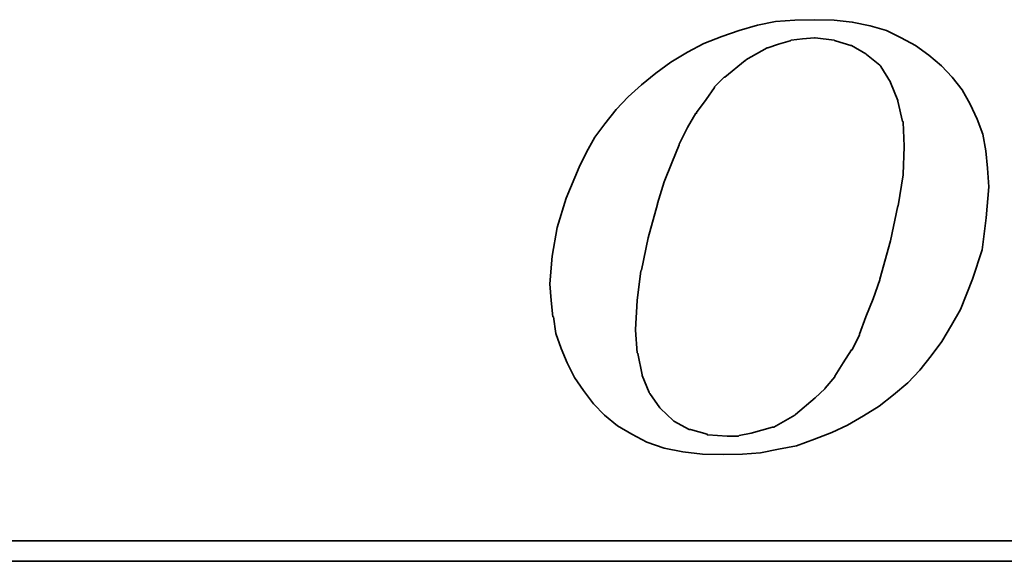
# Model space of a CAD drawing. Header units: millimetres. Extents: x -60 to 402, y -73 to 85.
# Tile 33 of 105: x 128.82 to 131.83, y 1.81 to 3.46. Entities that reach past the tile are written whole.
import ezdxf

# ---------------------------------------------------------------- set-up
doc = ezdxf.new("R2010")
doc.units = ezdxf.units.MM
doc.layers.add('DIM', color=4, linetype='Continuous')
doc.layers.add('layer 1', color=7, linetype='Continuous')

# ---------------------------------------------------------------- blocks, each defined once
blk = doc.blocks.new('TBI MOTION logo(完整正式版)')
at = {"layer": 'layer 1', "color": 22, "lineweight": 35}
for points, knots in [([(-11.34375, -6.98375), (-11.34375, -6.98375), (-10.91375, -7.43875), (-10.91375, -7.43875), (-10.91375, -7.43875), (-10.91375, -7.43875), (-10.38625, -7.87125), (-10.38625, -7.87125), (-10.38625, -7.87125), (-10.38625, -7.87125), (-9.81125, -8.20375), (-9.81125, -8.20375), (-9.81125, -8.20375), (-9.81125, -8.20375), (-9.21125, -8.51875), (-9.21125, -8.51875), (-9.21125, -8.51875), (-9.21125, -8.51875), (-8.51625, -8.75875), (-8.51625, -8.75875), (-8.51625, -8.75875), (-8.51625, -8.75875), (-7.77125, -8.90375), (-7.77125, -8.90375), (-7.77125, -8.90375), (-7.77125, -8.90375), (-6.97875, -8.99875), (-6.97875, -8.99875), (-6.97875, -8.99875), (-6.97875, -8.99875), (-6.14125, -9.02375), (-6.14125, -9.02375), (-6.14125, -9.02375), (-6.14125, -9.02375), (-5.37125, -8.99875), (-5.37125, -8.99875), (-5.37125, -8.99875), (-5.37125, -8.99875), (-4.65375, -8.94875), (-4.65375, -8.94875), (-4.65375, -8.94875), (-4.65375, -8.94875), (-3.93375, -8.80625), (-3.93375, -8.80625), (-3.93375, -8.80625), (-3.93375, -8.80625), (-3.21375, -8.66375), (-3.21375, -8.66375), (-3.21375, -8.66375), (-3.21375, -8.66375), (-2.49375, -8.39875), (-2.49375, -8.39875), (-2.49375, -8.39875), (-2.49375, -8.39875), (-1.79875, -8.13375), (-1.79875, -8.13375), (-1.79875, -8.13375), (-1.79875, -8.13375), (-1.17375, -7.84375), (-1.17375, -7.84375), (-1.17375, -7.84375), (-1.17375, -7.84375), (-0.52375, -7.46375), (-0.52375, -7.46375), (-0.52375, -7.46375), (-0.52375, -7.46375), (0.10124, -7.07875), (0.10124, -7.07875), (0.10124, -7.07875), (0.10124, -7.07875), (0.67625, -6.62375), (0.67625, -6.62375), (0.67625, -6.62375), (0.67625, -6.62375), (1.24874, -6.14375), (1.24874, -6.14375), (1.24874, -6.14375), (1.24874, -6.14375), (1.72874, -5.64125), (1.72874, -5.64125), (1.72874, -5.64125), (1.72874, -5.64125), (2.18624, -5.06375), (2.18624, -5.06375), (2.18624, -5.06375), (2.18624, -5.06375), (2.61625, -4.48874), (2.61625, -4.48874), (2.61625, -4.48874), (2.61625, -4.48874), (3.00125, -3.83874), (3.00125, -3.83874), (3.00125, -3.83874), (3.00125, -3.83874), (3.36124, -3.21374), (3.36124, -3.21374), (3.36124, -3.21374), (3.36124, -3.21374), (3.84374, -1.99125), (3.84374, -1.99125), (3.84374, -1.99125), (3.84374, -1.99125), (4.22625, -0.81875), (4.22625, -0.81875), (4.22625, -0.81875), (4.22625, -0.81875), (4.39125, 0.45624), (4.39125, 0.45624), (4.39125, 0.45624), (4.39125, 0.45624), (4.48874, 1.70124), (4.48874, 1.70124), (4.48874, 1.70124), (4.48874, 1.70124), (4.43874, 2.44625), (4.43874, 2.44625), (4.43874, 2.44625), (4.43874, 2.44625), (4.36874, 3.14125), (4.36874, 3.14125), (4.36874, 3.14125), (4.36874, 3.14125), (4.25125, 3.81125), (4.25125, 3.81125), (4.25125, 3.81125), (4.25125, 3.81125), (4.03124, 4.41125), (4.03124, 4.41125), (4.03124, 4.41125), (4.03124, 4.41125), (3.74374, 5.01125), (3.74374, 5.01125), (3.74374, 5.01125), (3.74374, 5.01125), (3.43124, 5.58875), (3.43124, 5.58875), (3.43124, 5.58875), (3.43124, 5.58875), (3.02625, 6.09125), (3.02625, 6.09125), (3.02625, 6.09125), (3.02625, 6.09125), (2.59374, 6.54875), (2.59374, 6.54875), (2.59374, 6.54875), (2.59374, 6.54875), (2.09124, 6.98125), (2.09124, 6.98125), (2.09124, 6.98125), (2.09124, 6.98125), (1.56124, 7.36625), (1.56124, 7.36625), (1.56124, 7.36625), (1.56124, 7.36625), (0.98624, 7.67625), (0.98624, 7.67625), (0.98624, 7.67625), (0.98624, 7.67625), (0.38624, 7.96375), (0.38624, 7.96375), (0.38624, 7.96375), (0.38624, 7.96375), (-0.25875, 8.15625), (-0.25875, 8.15625), (-0.25875, 8.15625), (-0.25875, 8.15625), (-0.98125, 8.30125), (-0.98125, 8.30125), (-0.98125, 8.30125), (-0.98125, 8.30125), (-1.70124, 8.37125), (-1.70124, 8.37125), (-1.70124, 8.37125), (-1.70124, 8.37125), (-2.49375, 8.39624), (-2.49375, 8.39624), (-2.49375, 8.39624), (-2.49375, 8.39624), (-3.28625, 8.37125), (-3.28625, 8.37125), (-3.28625, 8.37125), (-3.28625, 8.37125), (-4.05125, 8.32125), (-4.05125, 8.32125), (-4.05125, 8.32125), (-4.05125, 8.32125), (-4.77375, 8.18125), (-4.77375, 8.18125), (-4.77375, 8.18125), (-4.77375, 8.18125), (-5.51625, 7.96375), (-5.51625, 7.96375), (-5.51625, 7.96375), (-5.51625, 7.96375), (-6.21125, 7.72625), (-6.21125, 7.72625), (-6.21125, 7.72625), (-6.21125, 7.72625), (-6.92875, 7.43625), (-6.92875, 7.43625), (-6.92875, 7.43625), (-6.92875, 7.43625), (-7.57875, 7.10125), (-7.57875, 7.10125), (-7.57875, 7.10125), (-7.57875, 7.10125), (-8.24875, 6.69125), (-8.24875, 6.69125), (-8.24875, 6.69125), (-8.24875, 6.69125), (-8.84875, 6.26125), (-8.84875, 6.26125), (-8.84875, 6.26125), (-8.84875, 6.26125), (-9.42625, 5.78125), (-9.42625, 5.78125), (-9.42625, 5.78125), (-9.42625, 5.78125), (-9.95375, 5.30125), (-9.95375, 5.30125), (-9.95375, 5.30125), (-9.95375, 5.30125), (-10.43375, 4.79624), (-10.43375, 4.79624), (-10.43375, 4.79624), (-10.43375, 4.79624), (-10.88875, 4.22125), (-10.88875, 4.22125), (-10.88875, 4.22125), (-10.88875, 4.22125), (-11.29875, 3.69375), (-11.29875, 3.69375), (-11.29875, 3.69375), (-11.29875, 3.69375), (-11.63375, 3.09125), (-11.63375, 3.09125), (-11.63375, 3.09125), (-11.63375, 3.09125), (-11.91875, 2.49625), (-11.91875, 2.49625), (-11.91875, 2.49625), (-11.91875, 2.49625), (-12.44875, 1.24625), (-12.44875, 1.24625), (-12.44875, 1.24625), (-12.44875, 1.24625), (-12.80875, 0.06874), (-12.80875, 0.06874), (-12.80875, 0.06874), (-12.80875, 0.06874), (-12.99875, -1.07875), (-12.99875, -1.07875), (-12.99875, -1.07875), (-12.99875, -1.07875), (-13.09375, -2.18375), (-13.09375, -2.18375), (-13.09375, -2.18375), (-13.09375, -2.18375), (-13.04875, -2.85375), (-13.04875, -2.85375), (-13.04875, -2.85375), (-13.04875, -2.85375), (-12.97375, -3.50375), (-12.97375, -3.50375), (-12.97375, -3.50375), (-12.97375, -3.50375), (-12.95375, -3.50375), (-12.95375, -3.50375), (-12.95375, -3.50375), (-12.95375, -3.50375), (-12.85375, -4.17375), (-12.85375, -4.17375), (-12.85375, -4.17375), (-12.85375, -4.17375), (-12.63875, -4.77624), (-12.63875, -4.77624), (-12.63875, -4.77624), (-12.63875, -4.77624), (-12.39875, -5.35125), (-12.39875, -5.35125), (-12.39875, -5.35125), (-12.39875, -5.35125), (-12.11375, -5.92875), (-12.11375, -5.92875), (-12.11375, -5.92875), (-12.11375, -5.92875), (-11.75375, -6.45375), (-11.75375, -6.45375), (-11.75375, -6.45375), (-11.75375, -6.45375), (-11.34375, -6.98375), (-11.34375, -6.98375)], [0, 0, 0, 0, 0.01369863, 0.01369863, 0.01369863, 0.01369863, 0.02739726, 0.02739726, 0.02739726, 0.02739726, 0.04109589, 0.04109589, 0.04109589, 0.04109589, 0.05479452, 0.05479452, 0.05479452, 0.05479452, 0.06849315, 0.06849315, 0.06849315, 0.06849315, 0.08219178, 0.08219178, 0.08219178, 0.08219178, 0.09589041, 0.09589041, 0.09589041, 0.09589041, 0.10958904, 0.10958904, 0.10958904, 0.10958904, 0.12328767, 0.12328767, 0.12328767, 0.12328767, 0.1369863, 0.1369863, 0.1369863, 0.1369863, 0.15068493, 0.15068493, 0.15068493, 0.15068493, 0.16438356, 0.16438356, 0.16438356, 0.16438356, 0.17808219, 0.17808219, 0.17808219, 0.17808219, 0.19178082, 0.19178082, 0.19178082, 0.19178082, 0.20547945, 0.20547945, 0.20547945, 0.20547945, 0.21917808, 0.21917808, 0.21917808, 0.21917808, 0.23287671, 0.23287671, 0.23287671, 0.23287671, 0.24657534, 0.24657534, 0.24657534, 0.24657534, 0.26027397, 0.26027397, 0.26027397, 0.26027397, 0.2739726, 0.2739726, 0.2739726, 0.2739726, 0.28767123, 0.28767123, 0.28767123, 0.28767123, 0.30136986, 0.30136986, 0.30136986, 0.30136986, 0.31506849, 0.31506849, 0.31506849, 0.31506849, 0.32876712, 0.32876712, 0.32876712, 0.32876712, 0.34246575, 0.34246575, 0.34246575, 0.34246575, 0.35616438, 0.35616438, 0.35616438, 0.35616438, 0.36986301, 0.36986301, 0.36986301, 0.36986301, 0.38356164, 0.38356164, 0.38356164, 0.38356164, 0.39726027, 0.39726027, 0.39726027, 0.39726027, 0.4109589, 0.4109589, 0.4109589, 0.4109589, 0.42465753, 0.42465753, 0.42465753, 0.42465753, 0.43835616, 0.43835616, 0.43835616, 0.43835616, 0.45205479, 0.45205479, 0.45205479, 0.45205479, 0.46575342, 0.46575342, 0.46575342, 0.46575342, 0.47945205, 0.47945205, 0.47945205, 0.47945205, 0.49315068, 0.49315068, 0.49315068, 0.49315068, 0.50684932, 0.50684932, 0.50684932, 0.50684932, 0.52054795, 0.52054795, 0.52054795, 0.52054795, 0.53424658, 0.53424658, 0.53424658, 0.53424658, 0.54794521, 0.54794521, 0.54794521, 0.54794521, 0.56164384, 0.56164384, 0.56164384, 0.56164384, 0.57534247, 0.57534247, 0.57534247, 0.57534247, 0.5890411, 0.5890411, 0.5890411, 0.5890411, 0.60273973, 0.60273973, 0.60273973, 0.60273973, 0.61643836, 0.61643836, 0.61643836, 0.61643836, 0.63013699, 0.63013699, 0.63013699, 0.63013699, 0.64383562, 0.64383562, 0.64383562, 0.64383562, 0.65753425, 0.65753425, 0.65753425, 0.65753425, 0.67123288, 0.67123288, 0.67123288, 0.67123288, 0.68493151, 0.68493151, 0.68493151, 0.68493151, 0.69863014, 0.69863014, 0.69863014, 0.69863014, 0.71232877, 0.71232877, 0.71232877, 0.71232877, 0.7260274, 0.7260274, 0.7260274, 0.7260274, 0.73972603, 0.73972603, 0.73972603, 0.73972603, 0.75342466, 0.75342466, 0.75342466, 0.75342466, 0.76712329, 0.76712329, 0.76712329, 0.76712329, 0.78082192, 0.78082192, 0.78082192, 0.78082192, 0.79452055, 0.79452055, 0.79452055, 0.79452055, 0.80821918, 0.80821918, 0.80821918, 0.80821918, 0.82191781, 0.82191781, 0.82191781, 0.82191781, 0.83561644, 0.83561644, 0.83561644, 0.83561644, 0.84931507, 0.84931507, 0.84931507, 0.84931507, 0.8630137, 0.8630137, 0.8630137, 0.8630137, 0.87671233, 0.87671233, 0.87671233, 0.87671233, 0.89041096, 0.89041096, 0.89041096, 0.89041096, 0.90410959, 0.90410959, 0.90410959, 0.90410959, 0.91780822, 0.91780822, 0.91780822, 0.91780822, 0.93150685, 0.93150685, 0.93150685, 0.93150685, 0.94520548, 0.94520548, 0.94520548, 0.94520548, 0.95890411, 0.95890411, 0.95890411, 0.95890411, 0.97260274, 0.97260274, 0.97260274, 0.97260274, 0.98630137, 0.98630137, 0.98630137, 0.98630137, 1, 1, 1, 1]), ([(-8.77875, 1.03124), (-8.77875, 1.03124), (-8.51625, 1.89625), (-8.51625, 1.89625), (-8.51625, 1.89625), (-8.51625, 1.89625), (-8.20375, 2.66375), (-8.20375, 2.66375), (-8.20375, 2.66375), (-8.20375, 2.66375), (-7.91625, 3.38125), (-7.91625, 3.38125), (-7.91625, 3.38125), (-7.91625, 3.38125), (-7.91625, 3.40624), (-7.91625, 3.40624), (-7.91625, 3.40624), (-7.91625, 3.40624), (-7.57875, 4.07624), (-7.57875, 4.07624), (-7.57875, 4.07624), (-7.57875, 4.07624), (-7.24375, 4.65125), (-7.24375, 4.65125), (-7.24375, 4.65125), (-7.24375, 4.65125), (-7.21875, 4.65125), (-7.21875, 4.65125), (-7.21875, 4.65125), (-7.21875, 4.65125), (-7.21875, 4.67624), (-7.21875, 4.67624), (-7.21875, 4.67624), (-7.21875, 4.67624), (-6.83625, 5.20375), (-6.83625, 5.20375), (-6.83625, 5.20375), (-6.83625, 5.20375), (-6.49875, 5.68625), (-6.49875, 5.68625), (-6.49875, 5.68625), (-6.49875, 5.68625), (-6.49875, 5.70625), (-6.49875, 5.70625), (-6.49875, 5.70625), (-6.49875, 5.70625), (-6.11625, 6.09125), (-6.11625, 6.09125), (-6.11625, 6.09125), (-6.11625, 6.09125), (-6.09125, 6.09125), (-6.09125, 6.09125), (-6.09125, 6.09125), (-6.09125, 6.09125), (-5.27375, 6.76625), (-5.27375, 6.76625), (-5.27375, 6.76625), (-5.27375, 6.76625), (-5.24875, 6.76625), (-5.24875, 6.76625), (-5.24875, 6.76625), (-5.24875, 6.76625), (-5.24875, 6.78625), (-5.24875, 6.78625), (-5.24875, 6.78625), (-5.24875, 6.78625), (-4.38875, 7.26624), (-4.38875, 7.26624), (-4.38875, 7.26624), (-4.38875, 7.26624), (-4.36125, 7.26624), (-4.36125, 7.26624), (-4.36125, 7.26624), (-4.36125, 7.26624), (-3.93375, 7.41125), (-3.93375, 7.41125), (-3.93375, 7.41125), (-3.93375, 7.41125), (-3.47375, 7.55625), (-3.47375, 7.55625), (-3.47375, 7.55625), (-3.47375, 7.55625), (-3.45375, 7.55625), (-3.45375, 7.55625), (-3.45375, 7.55625), (-3.45375, 7.55625), (-3.42875, 7.58124), (-3.42875, 7.58124), (-3.42875, 7.58124), (-3.42875, 7.58124), (-2.97375, 7.62625), (-2.97375, 7.62625), (-2.97375, 7.62625), (-2.97375, 7.62625), (-2.49375, 7.67625), (-2.49375, 7.67625), (-2.49375, 7.67625), (-2.49375, 7.67625), (-2.46875, 7.67625), (-2.46875, 7.67625), (-2.46875, 7.67625), (-2.46875, 7.67625), (-1.70124, 7.58124), (-1.70124, 7.58124), (-1.70124, 7.58124), (-1.70124, 7.58124), (-1.67875, 7.55625), (-1.67875, 7.55625), (-1.67875, 7.55625), (-1.67875, 7.55625), (-1.65375, 7.55625), (-1.65375, 7.55625), (-1.65375, 7.55625), (-1.65375, 7.55625), (-1.03125, 7.36625), (-1.03125, 7.36625), (-1.03125, 7.36625), (-1.03125, 7.36625), (-1.00625, 7.36625), (-1.00625, 7.36625), (-1.00625, 7.36625), (-1.00625, 7.36625), (-0.43124, 7.02624), (-0.43124, 7.02624), (-0.43124, 7.02624), (-0.43124, 7.02624), (-0.40625, 7.00624), (-0.40625, 7.00624), (-0.40625, 7.00624), (-0.40625, 7.00624), (0.12124, 6.57124), (0.12124, 6.57124), (0.12124, 6.57124), (0.12124, 6.57124), (0.14624, 6.54875), (0.14624, 6.54875), (0.14624, 6.54875), (0.14624, 6.54875), (0.17124, 6.52375), (0.17124, 6.52375), (0.17124, 6.52375), (0.17124, 6.52375), (0.55625, 5.89875), (0.55625, 5.89875), (0.55625, 5.89875), (0.55625, 5.89875), (0.55625, 5.87625), (0.55625, 5.87625), (0.55625, 5.87625), (0.55625, 5.87625), (0.84124, 5.15625), (0.84124, 5.15625), (0.84124, 5.15625), (0.84124, 5.15625), (0.84124, 5.13125), (0.84124, 5.13125), (0.84124, 5.13125), (0.84124, 5.13125), (1.03624, 4.31875), (1.03624, 4.31875), (1.03624, 4.31875), (1.03624, 4.31875), (1.05624, 4.31875), (1.05624, 4.31875), (1.05624, 4.31875), (1.05624, 4.31875), (1.05624, 4.29125), (1.05624, 4.29125), (1.05624, 4.29125), (1.05624, 4.29125), (1.10625, 3.33125), (1.10625, 3.33125), (1.10625, 3.33125), (1.10625, 3.33125), (1.10625, 3.30875), (1.10625, 3.30875), (1.10625, 3.30875), (1.10625, 3.30875), (1.05624, 2.20624), (1.05624, 2.20624), (1.05624, 2.20624), (1.05624, 2.20624), (1.05624, 2.18124), (1.05624, 2.18124), (1.05624, 2.18124), (1.05624, 2.18124), (0.86624, 0.93624), (0.86624, 0.93624), (0.86624, 0.93624), (0.86624, 0.93624), (0.84124, 0.93624), (0.84124, 0.93624), (0.84124, 0.93624), (0.84124, 0.93624), (0.55625, -0.45874), (0.55625, -0.45874), (0.55625, -0.45874), (0.55625, -0.45874), (0.12124, -1.99125), (0.12124, -1.99125), (0.12124, -1.99125), (0.12124, -1.99125), (0.12124, -2.01874), (0.12124, -2.01874), (0.12124, -2.01874), (0.12124, -2.01874), (-0.13874, -2.78375), (-0.13874, -2.78375), (-0.13874, -2.78375), (-0.13874, -2.78375), (-0.43124, -3.50375), (-0.43124, -3.50375), (-0.43124, -3.50375), (-0.43124, -3.50375), (-0.69375, -4.19875), (-0.69375, -4.19875), (-0.69375, -4.19875), (-0.69375, -4.19875), (-0.69375, -4.22375), (-0.69375, -4.22375), (-0.69375, -4.22375), (-0.69375, -4.22375), (-0.98125, -4.82374), (-0.98125, -4.82374), (-0.98125, -4.82374), (-0.98125, -4.82374), (-1.00625, -4.82374), (-1.00625, -4.82374), (-1.00625, -4.82374), (-1.00625, -4.82374), (-1.33875, -5.35125), (-1.33875, -5.35125), (-1.33875, -5.35125), (-1.33875, -5.35125), (-1.67875, -5.87875), (-1.67875, -5.87875), (-1.67875, -5.87875), (-1.67875, -5.87875), (-1.67875, -5.90375), (-1.67875, -5.90375), (-1.67875, -5.90375), (-1.67875, -5.90375), (-2.05875, -6.35875), (-2.05875, -6.35875), (-2.05875, -6.35875), (-2.05875, -6.35875), (-2.08375, -6.38375), (-2.08375, -6.38375), (-2.08375, -6.38375), (-2.08375, -6.38375), (-2.46875, -6.74375), (-2.46875, -6.74375), (-2.46875, -6.74375), (-2.46875, -6.74375), (-3.25875, -7.41625), (-3.25875, -7.41625), (-3.25875, -7.41625), (-3.25875, -7.41625), (-3.28625, -7.43875), (-3.28625, -7.43875), (-3.28625, -7.43875), (-3.28625, -7.43875), (-4.12375, -7.91875), (-4.12375, -7.91875), (-4.12375, -7.91875), (-4.12375, -7.91875), (-4.14875, -7.91875), (-4.14875, -7.91875), (-4.14875, -7.91875), (-4.14875, -7.91875), (-4.17125, -7.91875), (-4.17125, -7.91875), (-4.17125, -7.91875), (-4.17125, -7.91875), (-5.03375, -8.15875), (-5.03375, -8.15875), (-5.03375, -8.15875), (-5.03375, -8.15875), (-5.51625, -8.25625), (-5.51625, -8.25625), (-5.51625, -8.25625), (-5.51625, -8.25625), (-5.54125, -8.27875), (-5.54125, -8.27875), (-5.54125, -8.27875), (-5.54125, -8.27875), (-5.56375, -8.27875), (-5.56375, -8.27875), (-5.56375, -8.27875), (-5.56375, -8.27875), (-5.99625, -8.27875), (-5.99625, -8.27875), (-5.99625, -8.27875), (-5.99625, -8.27875), (-6.76375, -8.23125), (-6.76375, -8.23125), (-6.76375, -8.23125), (-6.76375, -8.23125), (-6.78875, -8.23125), (-6.78875, -8.23125), (-6.78875, -8.23125), (-6.78875, -8.23125), (-6.78875, -8.20375), (-6.78875, -8.20375), (-6.78875, -8.20375), (-6.78875, -8.20375), (-7.45875, -8.01375), (-7.45875, -8.01375), (-7.45875, -8.01375), (-7.45875, -8.01375), (-7.48375, -8.01375), (-7.48375, -8.01375), (-7.48375, -8.01375), (-7.48375, -8.01375), (-7.50875, -8.01375), (-7.50875, -8.01375), (-7.50875, -8.01375), (-7.50875, -8.01375), (-8.13125, -7.67875), (-8.13125, -7.67875), (-8.13125, -7.67875), (-8.13125, -7.67875), (-8.15625, -7.65375), (-8.15625, -7.65375), (-8.15625, -7.65375), (-8.15625, -7.65375), (-8.65875, -7.17375), (-8.65875, -7.17375), (-8.65875, -7.17375), (-8.65875, -7.17375), (-8.68375, -7.14875), (-8.68375, -7.14875), (-8.68375, -7.14875), (-8.68375, -7.14875), (-9.08875, -6.57375), (-9.08875, -6.57375), (-9.08875, -6.57375), (-9.08875, -6.57375), (-9.11375, -6.54875), (-9.11375, -6.54875), (-9.11375, -6.54875), (-9.11375, -6.54875), (-9.11375, -6.52875), (-9.11375, -6.52875), (-9.11375, -6.52875), (-9.11375, -6.52875), (-9.40375, -5.85375), (-9.40375, -5.85375), (-9.40375, -5.85375), (-9.40375, -5.85375), (-9.40375, -5.82875), (-9.40375, -5.82875), (-9.40375, -5.82875), (-9.40375, -5.82875), (-9.56875, -4.96875), (-9.56875, -4.96875), (-9.56875, -4.96875), (-9.56875, -4.96875), (-9.59375, -4.94375), (-9.59375, -4.94375), (-9.59375, -4.94375), (-9.59375, -4.94375), (-9.66375, -4.03375), (-9.66375, -4.03375), (-9.66375, -4.03375), (-9.66375, -4.03375), (-9.66375, -4.00875), (-9.66375, -4.00875), (-9.66375, -4.00875), (-9.66375, -4.00875), (-9.59375, -2.85375), (-9.59375, -2.85375), (-9.59375, -2.85375), (-9.59375, -2.85375), (-9.45125, -1.65875), (-9.45125, -1.65875), (-9.45125, -1.65875), (-9.45125, -1.65875), (-9.42625, -1.63375), (-9.42625, -1.63375), (-9.42625, -1.63375), (-9.42625, -1.63375), (-9.16125, -0.33875), (-9.16125, -0.33875), (-9.16125, -0.33875), (-9.16125, -0.33875), (-8.77875, 1.00624), (-8.77875, 1.00624), (-8.77875, 1.00624), (-8.77875, 1.00624), (-8.77875, 1.03124), (-8.77875, 1.03124)], [0, 0, 0, 0, 0.01020408, 0.01020408, 0.01020408, 0.01020408, 0.02040816, 0.02040816, 0.02040816, 0.02040816, 0.03061224, 0.03061224, 0.03061224, 0.03061224, 0.04081633, 0.04081633, 0.04081633, 0.04081633, 0.05102041, 0.05102041, 0.05102041, 0.05102041, 0.06122449, 0.06122449, 0.06122449, 0.06122449, 0.07142857, 0.07142857, 0.07142857, 0.07142857, 0.08163265, 0.08163265, 0.08163265, 0.08163265, 0.09183673, 0.09183673, 0.09183673, 0.09183673, 0.10204082, 0.10204082, 0.10204082, 0.10204082, 0.1122449, 0.1122449, 0.1122449, 0.1122449, 0.12244898, 0.12244898, 0.12244898, 0.12244898, 0.13265306, 0.13265306, 0.13265306, 0.13265306, 0.14285714, 0.14285714, 0.14285714, 0.14285714, 0.15306122, 0.15306122, 0.15306122, 0.15306122, 0.16326531, 0.16326531, 0.16326531, 0.16326531, 0.17346939, 0.17346939, 0.17346939, 0.17346939, 0.18367347, 0.18367347, 0.18367347, 0.18367347, 0.19387755, 0.19387755, 0.19387755, 0.19387755, 0.20408163, 0.20408163, 0.20408163, 0.20408163, 0.21428571, 0.21428571, 0.21428571, 0.21428571, 0.2244898, 0.2244898, 0.2244898, 0.2244898, 0.23469388, 0.23469388, 0.23469388, 0.23469388, 0.24489796, 0.24489796, 0.24489796, 0.24489796, 0.25510204, 0.25510204, 0.25510204, 0.25510204, 0.26530612, 0.26530612, 0.26530612, 0.26530612, 0.2755102, 0.2755102, 0.2755102, 0.2755102, 0.28571429, 0.28571429, 0.28571429, 0.28571429, 0.29591837, 0.29591837, 0.29591837, 0.29591837, 0.30612245, 0.30612245, 0.30612245, 0.30612245, 0.31632653, 0.31632653, 0.31632653, 0.31632653, 0.32653061, 0.32653061, 0.32653061, 0.32653061, 0.33673469, 0.33673469, 0.33673469, 0.33673469, 0.34693878, 0.34693878, 0.34693878, 0.34693878, 0.35714286, 0.35714286, 0.35714286, 0.35714286, 0.36734694, 0.36734694, 0.36734694, 0.36734694, 0.37755102, 0.37755102, 0.37755102, 0.37755102, 0.3877551, 0.3877551, 0.3877551, 0.3877551, 0.39795918, 0.39795918, 0.39795918, 0.39795918, 0.40816327, 0.40816327, 0.40816327, 0.40816327, 0.41836735, 0.41836735, 0.41836735, 0.41836735, 0.42857143, 0.42857143, 0.42857143, 0.42857143, 0.43877551, 0.43877551, 0.43877551, 0.43877551, 0.44897959, 0.44897959, 0.44897959, 0.44897959, 0.45918367, 0.45918367, 0.45918367, 0.45918367, 0.46938776, 0.46938776, 0.46938776, 0.46938776, 0.47959184, 0.47959184, 0.47959184, 0.47959184, 0.48979592, 0.48979592, 0.48979592, 0.48979592, 0.5, 0.5, 0.5, 0.5, 0.51020408, 0.51020408, 0.51020408, 0.51020408, 0.52040816, 0.52040816, 0.52040816, 0.52040816, 0.53061224, 0.53061224, 0.53061224, 0.53061224, 0.54081633, 0.54081633, 0.54081633, 0.54081633, 0.55102041, 0.55102041, 0.55102041, 0.55102041, 0.56122449, 0.56122449, 0.56122449, 0.56122449, 0.57142857, 0.57142857, 0.57142857, 0.57142857, 0.58163265, 0.58163265, 0.58163265, 0.58163265, 0.59183673, 0.59183673, 0.59183673, 0.59183673, 0.60204082, 0.60204082, 0.60204082, 0.60204082, 0.6122449, 0.6122449, 0.6122449, 0.6122449, 0.62244898, 0.62244898, 0.62244898, 0.62244898, 0.63265306, 0.63265306, 0.63265306, 0.63265306, 0.64285714, 0.64285714, 0.64285714, 0.64285714, 0.65306122, 0.65306122, 0.65306122, 0.65306122, 0.66326531, 0.66326531, 0.66326531, 0.66326531, 0.67346939, 0.67346939, 0.67346939, 0.67346939, 0.68367347, 0.68367347, 0.68367347, 0.68367347, 0.69387755, 0.69387755, 0.69387755, 0.69387755, 0.70408163, 0.70408163, 0.70408163, 0.70408163, 0.71428571, 0.71428571, 0.71428571, 0.71428571, 0.7244898, 0.7244898, 0.7244898, 0.7244898, 0.73469388, 0.73469388, 0.73469388, 0.73469388, 0.74489796, 0.74489796, 0.74489796, 0.74489796, 0.75510204, 0.75510204, 0.75510204, 0.75510204, 0.76530612, 0.76530612, 0.76530612, 0.76530612, 0.7755102, 0.7755102, 0.7755102, 0.7755102, 0.78571429, 0.78571429, 0.78571429, 0.78571429, 0.79591837, 0.79591837, 0.79591837, 0.79591837, 0.80612245, 0.80612245, 0.80612245, 0.80612245, 0.81632653, 0.81632653, 0.81632653, 0.81632653, 0.82653061, 0.82653061, 0.82653061, 0.82653061, 0.83673469, 0.83673469, 0.83673469, 0.83673469, 0.84693878, 0.84693878, 0.84693878, 0.84693878, 0.85714286, 0.85714286, 0.85714286, 0.85714286, 0.86734694, 0.86734694, 0.86734694, 0.86734694, 0.87755102, 0.87755102, 0.87755102, 0.87755102, 0.8877551, 0.8877551, 0.8877551, 0.8877551, 0.89795918, 0.89795918, 0.89795918, 0.89795918, 0.90816327, 0.90816327, 0.90816327, 0.90816327, 0.91836735, 0.91836735, 0.91836735, 0.91836735, 0.92857143, 0.92857143, 0.92857143, 0.92857143, 0.93877551, 0.93877551, 0.93877551, 0.93877551, 0.94897959, 0.94897959, 0.94897959, 0.94897959, 0.95918367, 0.95918367, 0.95918367, 0.95918367, 0.96938776, 0.96938776, 0.96938776, 0.96938776, 0.97959184, 0.97959184, 0.97959184, 0.97959184, 0.98979592, 0.98979592, 0.98979592, 0.98979592, 1, 1, 1, 1]), ([(75.90875, -9.47875), (75.90875, -9.47875), (75.90875, -12.28625), (75.90875, -12.28625), (75.90875, -12.28625), (75.90875, -12.28625), (75.90875, -12.47875), (75.90875, -12.47875), (75.90875, -12.47875), (75.90875, -12.47875), (75.71625, -12.47875), (75.71625, -12.47875), (75.71625, -12.47875), (75.71625, -12.47875), (-88.32875, -12.47875), (-88.32875, -12.47875), (-88.32875, -12.47875), (-88.32875, -12.47875), (-88.32875, -13.29375), (-88.32875, -13.29375), (-88.32875, -13.29375), (-88.32875, -13.29375), (82.89125, -13.29375), (82.89125, -13.29375), (82.89125, -13.29375), (82.89125, -13.29375), (75.90875, -9.47875), (75.90875, -9.47875)], [0, 0, 0, 0, 0.14285714, 0.14285714, 0.14285714, 0.14285714, 0.28571429, 0.28571429, 0.28571429, 0.28571429, 0.42857143, 0.42857143, 0.42857143, 0.42857143, 0.57142857, 0.57142857, 0.57142857, 0.57142857, 0.71428571, 0.71428571, 0.71428571, 0.71428571, 0.85714286, 0.85714286, 0.85714286, 0.85714286, 1, 1, 1, 1])]:
    blk.add_open_spline(points, degree=3, knots=knots, dxfattribs=at)

msp = doc.modelspace()

# ---------------------------------------------------------------- block references
at = {"layer": 'DIM', "color": 7, "xscale": 0.0763254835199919, "yscale": 0.0763254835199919, "zscale": 0.0763254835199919}
msp.add_blockref('TBI MOTION logo(完整正式版)', (131.4404, 2.8219), dxfattribs=at)

doc.saveas('drawing.dxf')
